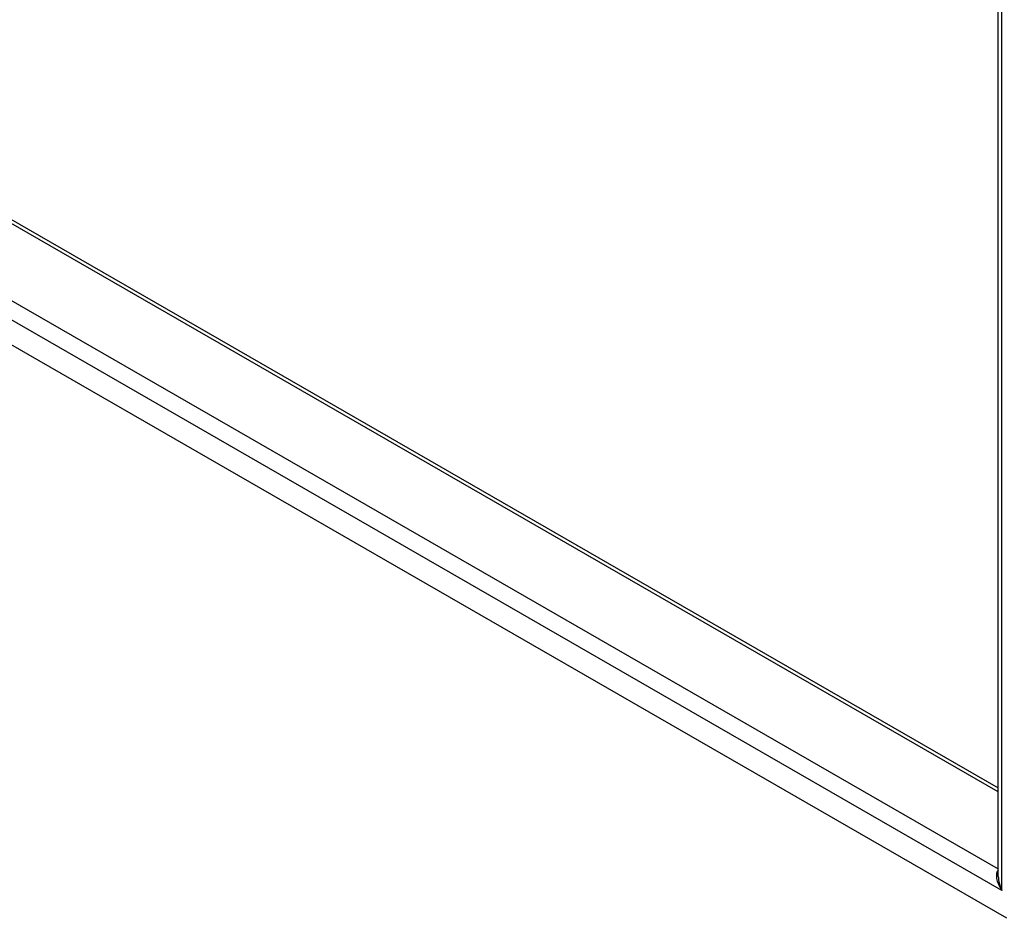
# Model space of a CAD drawing. Header units: inches. Extents: x 20 to 233, y 20 to 138.
# Tile 82 of 109: x 216 to 224, y 67 to 74. Entities that reach past the tile are written whole.
import ezdxf

# ---------------------------------------------------------------- set-up
doc = ezdxf.new("R2010")
doc.units = ezdxf.units.IN
doc.header["$MEASUREMENT"] = 0
doc.layers.add('Visible Edges(ANSI)', color=7, linetype='Continuous', lineweight=25)
doc.layers.add('Visible Tangent Edges(ANSI)', color=7, linetype='Continuous', lineweight=25)

msp = doc.modelspace()

# ---------------------------------------------------------------- linework, layer by layer
at = {"layer": 'Visible Edges(ANSI)'}
for p, q in [((224.3265, 67.047), (224.3265, 99.9793)), ((200.7251, 81.3746), (224.3265, 67.7834)), ((224.3969, 66.699), (199.9432, 80.7809))]:
    msp.add_line(p, q, dxfattribs=at)
at = {"layer": 'Visible Tangent Edges(ANSI)'}
for p, q in [((224.3555, 66.9315), (224.3555, 100.0142)), ((224.3265, 67.7501), (200.7025, 81.3543)), ((224.3555, 66.9315), (199.9846, 80.9658)), ((200.1465, 81.0341), (224.3265, 67.1098))]:
    msp.add_line(p, q, dxfattribs=at)
for major_axis, ratio, start_param, end_param in [((-0.0954, 0.1316), 0.494861, 0.056981, 1.51867), ((-0.0664, 0.1484), 0.494835, 0.83602, 1.621418)]:
    msp.add_ellipse((224.4255, 66.9718), major_axis=major_axis, ratio=ratio, start_param=start_param, end_param=end_param, dxfattribs=at)

doc.saveas('drawing.dxf')
